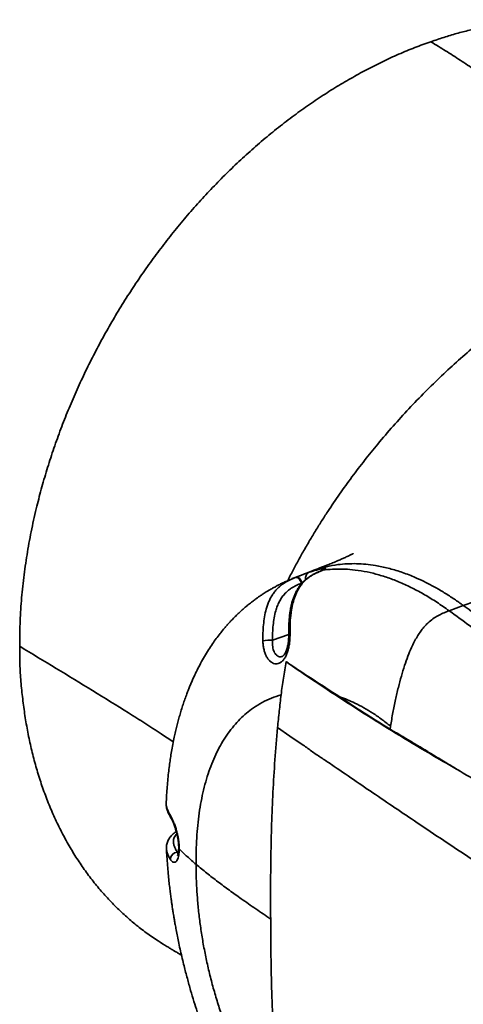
# Model space of a CAD drawing. Header units: millimetres. Extents: x -10540 to 6039, y -7467 to 6433.
# Tile 159 of 177: x 5801 to 5816, y -6857 to -6824. Entities that reach past the tile are written whole.
import ezdxf

# ---------------------------------------------------------------- set-up
doc = ezdxf.new("R2010")
doc.units = ezdxf.units.MM
doc.header["$LTSCALE"] = 8

msp = doc.modelspace()

# ---------------------------------------------------------------- linework, layer by layer
at = {"color": 7, "linetype": 'Continuous', "lineweight": 35}
for p, q in [((5822.502, -6841.373), (5815.65, -6843.759)), ((5810.494, -6842.598), (5810.102, -6842.749)), ((5810.5, -6842.596), (5810.494, -6842.599)), ((5810.813, -6842.585), (5810.83, -6842.581)), ((5810.858, -6842.568), (5810.88, -6842.56)), ((5810.174, -6842.992), (5810.155, -6843.001)), ((5810.161, -6843.017), (5810.155, -6843.001)), ((5810.193, -6842.983), (5810.174, -6842.992)), ((5815.65, -6843.759), (5815.17, -6843.939)), ((5815.65, -6843.759), (5815.614, -6843.734)), ((5809.724, -6844.748), (5809.174, -6844.94)), ((5813.161, -6847.957), (5813.178, -6847.856)), ((5805.979, -6852.113), (5805.934, -6852.129))]:
    msp.add_line(p, q, dxfattribs=at)
at = {"color": 7, "linetype": 'Continuous', "lineweight": 35, "flags": 128}
for points in [[(5809.944, -6842.809), (5809.97, -6842.805), (5809.998, -6842.809), (5810.028, -6842.823), (5810.058, -6842.846), (5810.087, -6842.877), (5810.114, -6842.914), (5810.137, -6842.956), (5810.155, -6843.001)], [(5809.344, -6847.906), (5809.763, -6848.193), (5810.182, -6848.481)]]:
    msp.add_lwpolyline(points, dxfattribs=at)
at = {"color": 7, "linetype": 'Continuous', "lineweight": 35}
for centre, radius, start, end in [((5810.509, -6842.832), 0.22, 115.5188, 193.1444), ((5811.626, -6846.281), 3.844, 100.5773, 108.3788), ((5810.99, -6842.679), 0.19, 111.6121, 146.0427), ((5809.766, -6844.767), 0.0515, 89.1958, 143.3344), ((5809.063, -6846.143), 1.208, 84.7513, 100.4231), ((5805.879, -6850.879), 0.182, 178.4953, 211.6953), ((5806.048, -6851.972), 0.0619, 181.5338, 226.8245), ((5805.963, -6852.386), 0.259, 96.3971, 178.0712)]:
    msp.add_arc(centre, radius, start, end, dxfattribs=at)
for points, knots in [([(5823.74, -6825.227), (5823.643, -6825.168), (5823.403, -6825.023), (5823.004, -6824.817), (5822.543, -6824.608), (5822.074, -6824.427), (5821.597, -6824.273), (5821.115, -6824.144), (5820.621, -6824.04), (5820.113, -6823.96), (5819.594, -6823.906), (5819.062, -6823.877), (5818.522, -6823.875), (5818.02, -6823.897), (5817.557, -6823.937), (5817.137, -6823.988), (5816.714, -6824.055), (5816.287, -6824.137), (5815.857, -6824.231), (5815.423, -6824.34), (5814.988, -6824.473), (5814.697, -6824.573), (5814.552, -6824.624)], [0, 0, 0, 0, 0.0381864, 0.094511, 0.1512017, 0.2078923, 0.2628121, 0.3177319, 0.3729904, 0.4282488, 0.4845706, 0.5408926, 0.5975802, 0.6542679, 0.6970716, 0.7398754, 0.7828365, 0.8257985, 0.8692469, 0.9126905, 0.9563403, 1, 1, 1, 1]), ([(5814.552, -6824.624), (5814.46, -6824.656), (5814.186, -6824.751), (5813.728, -6824.927), (5813.181, -6825.169), (5812.637, -6825.433), (5812.095, -6825.717), (5811.556, -6826.024), (5811.021, -6826.353), (5810.491, -6826.704), (5809.964, -6827.078), (5809.439, -6827.477), (5808.919, -6827.899), (5808.407, -6828.342), (5807.91, -6828.799), (5807.429, -6829.271), (5806.963, -6829.754), (5806.509, -6830.253), (5806.068, -6830.768), (5805.639, -6831.297), (5805.224, -6831.84), (5804.824, -6832.395), (5804.438, -6832.963), (5804.067, -6833.543), (5803.712, -6834.134), (5803.374, -6834.735), (5803.053, -6835.344), (5802.75, -6835.961), (5802.465, -6836.584), (5802.199, -6837.213), (5801.95, -6837.852), (5801.719, -6838.5), (5801.507, -6839.157), (5801.316, -6839.816), (5801.136, -6840.516), (5800.973, -6841.257), (5800.831, -6842.038), (5800.72, -6842.819), (5800.641, -6843.601), (5800.593, -6844.38), (5800.589, -6844.891), (5800.587, -6845.146)], [0, 0, 0, 0, 0.0124331, 0.0373341, 0.0622354, 0.0871199, 0.1120029, 0.1369596, 0.1619355, 0.1869115, 0.2118684, 0.2374657, 0.2630837, 0.2887018, 0.3142992, 0.3391888, 0.3640785, 0.3889491, 0.4138198, 0.4387094, 0.463599, 0.4884697, 0.5133403, 0.5382972, 0.5632733, 0.5882494, 0.6132063, 0.6381635, 0.6631399, 0.6881163, 0.7130736, 0.7386738, 0.7642949, 0.7899159, 0.8155163, 0.8459332, 0.8763676, 0.9067849, 0.9378502, 0.9689343, 1, 1, 1, 1]), ([(5814.552, -6824.624), (5814.718, -6824.726), (5815.05, -6824.93), (5815.547, -6825.248), (5816.045, -6825.58), (5816.542, -6825.93), (5817.035, -6826.298), (5817.523, -6826.689), (5818.006, -6827.1), (5818.486, -6827.533), (5819.089, -6828.1), (5819.812, -6828.809), (5820.658, -6829.644), (5821.507, -6830.468), (5822.076, -6831), (5822.36, -6831.266)], [0, 0, 0, 0, 0.062722, 0.125442, 0.188161, 0.250882, 0.313599, 0.375199, 0.436796, 0.498395, 0.559996, 0.669995, 0.779999, 0.889999, 1, 1, 1, 1]), ([(5809.689, -6842.915), (5809.721, -6842.85), (5809.786, -6842.724), (5809.882, -6842.539), (5809.98, -6842.356), (5810.08, -6842.172), (5810.221, -6841.919), (5810.399, -6841.611), (5810.614, -6841.252), (5810.829, -6840.908), (5811.103, -6840.483), (5811.447, -6839.976), (5811.865, -6839.397), (5812.297, -6838.831), (5812.763, -6838.254), (5813.264, -6837.668), (5813.801, -6837.077), (5814.35, -6836.508), (5814.912, -6835.96), (5815.483, -6835.435), (5816.067, -6834.93), (5816.662, -6834.448), (5817.219, -6834.026), (5817.73, -6833.66), (5818.04, -6833.453), (5818.195, -6833.349)], [0, 0, 0, 0, 0.016474, 0.03215, 0.047239, 0.063559, 0.079377, 0.112868, 0.144028, 0.174055, 0.204442, 0.258509, 0.312667, 0.36639, 0.420418, 0.481809, 0.54296, 0.604186, 0.664958, 0.725791, 0.786355, 0.847313, 0.908626, 0.954336, 1, 1, 1, 1]), ([(5811.915, -6841.998), (5811.915, -6841.998), (5811.915, -6841.998), (5811.905, -6842.003), (5811.881, -6842.015), (5811.845, -6842.033), (5811.797, -6842.057), (5811.74, -6842.083), (5811.68, -6842.111), (5811.62, -6842.138), (5811.541, -6842.174), (5811.44, -6842.218), (5811.334, -6842.263), (5811.243, -6842.301), (5811.168, -6842.332), (5811.089, -6842.364), (5810.964, -6842.414), (5810.772, -6842.491), (5810.598, -6842.557), (5810.506, -6842.592)], [0, 0, 0, 0, 0.039526, 0.085388, 0.128448, 0.179866, 0.239891, 0.305844, 0.365097, 0.416228, 0.459728, 0.536739, 0.610198, 0.642448, 0.683421, 0.728697, 0.76506, 0.875307, 1, 1, 1, 1]), ([(5810.421, -6842.631), (5810.487, -6842.603), (5810.675, -6842.524), (5810.999, -6842.437), (5811.361, -6842.371), (5811.701, -6842.341), (5812.017, -6842.337), (5812.339, -6842.356), (5812.697, -6842.403), (5813.095, -6842.487), (5813.532, -6842.616), (5813.939, -6842.771), (5814.316, -6842.943), (5814.66, -6843.121), (5815.004, -6843.322), (5815.335, -6843.534), (5815.549, -6843.687), (5815.65, -6843.759)], [0, 0, 0, 0, 0.0440006, 0.1245442, 0.2050265, 0.2671196, 0.329269, 0.3914184, 0.4535114, 0.5342908, 0.6151322, 0.6959109, 0.7582556, 0.8206576, 0.8830602, 0.9454057, 1, 1, 1, 1]), ([(5810.813, -6842.586), (5810.788, -6842.596), (5810.724, -6842.621), (5810.624, -6842.667), (5810.518, -6842.723), (5810.423, -6842.783), (5810.332, -6842.85), (5810.247, -6842.924), (5810.168, -6843.006), (5810.096, -6843.094), (5810.033, -6843.188), (5809.975, -6843.288), (5809.924, -6843.395), (5809.879, -6843.509), (5809.84, -6843.63), (5809.806, -6843.761), (5809.778, -6843.902), (5809.755, -6844.054), (5809.738, -6844.218), (5809.727, -6844.398), (5809.722, -6844.573), (5809.724, -6844.687), (5809.725, -6844.736)], [0, 0, 0, 0, 0.034006, 0.087641, 0.136173, 0.181279, 0.224664, 0.270818, 0.316143, 0.360438, 0.403683, 0.447884, 0.493448, 0.539781, 0.587485, 0.638162, 0.691461, 0.747985, 0.808459, 0.874385, 0.946878, 1, 1, 1, 1]), ([(5810.83, -6842.581), (5810.746, -6842.616), (5810.62, -6842.669), (5810.461, -6842.765), (5810.354, -6842.844), (5810.261, -6842.928), (5810.18, -6843.017), (5810.106, -6843.115), (5810.02, -6843.253), (5809.933, -6843.441), (5809.867, -6843.654), (5809.826, -6843.846), (5809.791, -6844.069), (5809.772, -6844.3), (5809.765, -6844.535), (5809.766, -6844.655), (5809.766, -6844.715)], [0, 0, 0, 0, 0.1154377, 0.1741737, 0.2328829, 0.2811594, 0.3294296, 0.3791631, 0.4288993, 0.5226289, 0.6182986, 0.6805713, 0.7428573, 0.8690625, 0.9344874, 1, 1, 1, 1]), ([(5810, -6842.788), (5810.02, -6842.78), (5810.06, -6842.765), (5810.14, -6842.734), (5810.238, -6842.697), (5810.342, -6842.658), (5810.39, -6842.641), (5810.414, -6842.633)], [0, 0, 0, 0, 0.131414, 0.267644, 0.51074, 0.754912, 1, 1, 1, 1]), ([(5810.857, -6842.567), (5810.857, -6842.567), (5810.847, -6842.572), (5810.832, -6842.578), (5810.816, -6842.584), (5810.814, -6842.585)], [0, 0, 0, 0, 0.0521203, 0.8439352, 1, 1, 1, 1]), ([(5810.88, -6842.56), (5810.88, -6842.56), (5810.865, -6842.567), (5810.847, -6842.574), (5810.83, -6842.581)], [0, 0, 0, 0, 0.000106, 1, 1, 1, 1]), ([(5810.906, -6842.545), (5810.906, -6842.545), (5810.905, -6842.545), (5810.896, -6842.55), (5810.881, -6842.557), (5810.865, -6842.564), (5810.857, -6842.567)], [0, 0, 0, 0, 0.162827, 0.416957, 0.708842, 1, 1, 1, 1]), ([(5810.92, -6842.502), (5810.931, -6842.501), (5810.953, -6842.497), (5810.972, -6842.497), (5810.981, -6842.5), (5810.98, -6842.507), (5810.969, -6842.516), (5810.948, -6842.529), (5810.919, -6842.543), (5810.893, -6842.555), (5810.88, -6842.56)], [0, 0, 0, 0, 0.133136, 0.270845, 0.391449, 0.515482, 0.635183, 0.758356, 0.877406, 1, 1, 1, 1]), ([(5815.17, -6843.939), (5815.031, -6843.841), (5814.754, -6843.645), (5814.336, -6843.389), (5813.92, -6843.164), (5813.505, -6842.972), (5813.093, -6842.813), (5812.684, -6842.688), (5812.281, -6842.597), (5811.9, -6842.542), (5811.543, -6842.52), (5811.207, -6842.524), (5810.989, -6842.548), (5810.88, -6842.56)], [0, 0, 0, 0, 0.094154, 0.188307, 0.282461, 0.376615, 0.470768, 0.564922, 0.659076, 0.75323, 0.835486, 0.917743, 1, 1, 1, 1]), ([(5809.936, -6842.813), (5809.915, -6842.821), (5809.855, -6842.844), (5809.77, -6842.88), (5809.687, -6842.916), (5809.62, -6842.946), (5809.539, -6842.983), (5809.443, -6843.03), (5809.342, -6843.082), (5809.259, -6843.126), (5809.195, -6843.161), (5809.139, -6843.192), (5809.074, -6843.23), (5809, -6843.274), (5808.925, -6843.32), (5808.856, -6843.364), (5808.797, -6843.403), (5808.745, -6843.438), (5808.7, -6843.469), (5808.66, -6843.497), (5808.621, -6843.525), (5808.576, -6843.558), (5808.519, -6843.6), (5808.456, -6843.648), (5808.396, -6843.696), (5808.335, -6843.745), (5808.262, -6843.805), (5808.17, -6843.884), (5808.075, -6843.97), (5807.992, -6844.049), (5807.916, -6844.123), (5807.838, -6844.201), (5807.752, -6844.29), (5807.669, -6844.381), (5807.597, -6844.462), (5807.538, -6844.532), (5807.486, -6844.594), (5807.438, -6844.653), (5807.362, -6844.749), (5807.259, -6844.885), (5807.128, -6845.069), (5806.995, -6845.271), (5806.86, -6845.491), (5806.73, -6845.722), (5806.623, -6845.929), (5806.538, -6846.105), (5806.472, -6846.248), (5806.412, -6846.385), (5806.356, -6846.518), (5806.301, -6846.657), (5806.243, -6846.81), (5806.181, -6846.981), (5806.119, -6847.167), (5806.061, -6847.352), (5806.006, -6847.539), (5805.957, -6847.72), (5805.911, -6847.903), (5805.867, -6848.09), (5805.82, -6848.302), (5805.775, -6848.531), (5805.734, -6848.766), (5805.699, -6848.987), (5805.668, -6849.209), (5805.639, -6849.45), (5805.612, -6849.709), (5805.589, -6849.979), (5805.573, -6850.23), (5805.566, -6850.394), (5805.563, -6850.464)], [0, 0, 0, 0, 0.006175, 0.017575, 0.025881, 0.033187, 0.041572, 0.05419, 0.067466, 0.078076, 0.08426, 0.090395, 0.098794, 0.109245, 0.119328, 0.128407, 0.136482, 0.143242, 0.149399, 0.154958, 0.159924, 0.165915, 0.174023, 0.184211, 0.193373, 0.200163, 0.210983, 0.226295, 0.242589, 0.255914, 0.265623, 0.278462, 0.29413, 0.308602, 0.321123, 0.331526, 0.340271, 0.348897, 0.357702, 0.382396, 0.407445, 0.434861, 0.464936, 0.494818, 0.52414, 0.542948, 0.559753, 0.576047, 0.592123, 0.606877, 0.624646, 0.645284, 0.665484, 0.687107, 0.707006, 0.726607, 0.745943, 0.76559, 0.785847, 0.812292, 0.836499, 0.857556, 0.878841, 0.902575, 0.928558, 0.954061, 0.98035, 1, 1, 1, 1]), ([(5808.845, -6844.955), (5808.845, -6844.865), (5808.845, -6844.684), (5808.862, -6844.413), (5808.896, -6844.143), (5808.945, -6843.921), (5808.999, -6843.746), (5809.05, -6843.617), (5809.112, -6843.491), (5809.183, -6843.374), (5809.264, -6843.266), (5809.354, -6843.168), (5809.454, -6843.079), (5809.584, -6842.984), (5809.747, -6842.891), (5809.878, -6842.837), (5809.944, -6842.809)], [0, 0, 0, 0, 0.097166, 0.194655, 0.293673, 0.393596, 0.445911, 0.498507, 0.552127, 0.606169, 0.659066, 0.712414, 0.767115, 0.82223, 0.910716, 1, 1, 1, 1]), ([(5810.155, -6843.001), (5810.096, -6843.026), (5809.976, -6843.075), (5809.819, -6843.165), (5809.685, -6843.265), (5809.574, -6843.372), (5809.478, -6843.495), (5809.397, -6843.633), (5809.331, -6843.781), (5809.271, -6843.963), (5809.223, -6844.179), (5809.19, -6844.43), (5809.174, -6844.684), (5809.174, -6844.855), (5809.174, -6844.94)], [0, 0, 0, 0, 0.090293, 0.180505, 0.249341, 0.31838, 0.38713, 0.455469, 0.524073, 0.592526, 0.694013, 0.795908, 0.898103, 1, 1, 1, 1]), ([(5809.944, -6842.809), (5809.962, -6842.802), (5809.981, -6842.795), (5810, -6842.788), (5810, -6842.788)], [0, 0, 0, 0, 0.999894, 1, 1, 1, 1]), ([(5815.17, -6843.939), (5815.113, -6843.961), (5814.998, -6844.004), (5814.827, -6844.08), (5814.657, -6844.179), (5814.51, -6844.292), (5814.385, -6844.411), (5814.28, -6844.532), (5814.177, -6844.67), (5814.077, -6844.825), (5813.98, -6845), (5813.875, -6845.218), (5813.763, -6845.487), (5813.649, -6845.81), (5813.541, -6846.166), (5813.439, -6846.551), (5813.345, -6846.964), (5813.256, -6847.402), (5813.205, -6847.702), (5813.178, -6847.856)], [0, 0, 0, 0, 0.044553, 0.088965, 0.133532, 0.17918, 0.210948, 0.244363, 0.279936, 0.318134, 0.359354, 0.403902, 0.4696, 0.542032, 0.621242, 0.707061, 0.799143, 0.896993, 1, 1, 1, 1]), ([(5818.055, -6846.001), (5817.803, -6845.825), (5817.307, -6845.477), (5816.575, -6844.956), (5815.865, -6844.446), (5815.399, -6844.106), (5815.17, -6843.939)], [0, 0, 0, 0, 0.261404, 0.515272, 0.761504, 1, 1, 1, 1]), ([(5858.822, -6869.85), (5858.787, -6869.83), (5858.714, -6869.788), (5858.603, -6869.726), (5858.494, -6869.667), (5858.387, -6869.609), (5858.277, -6869.55), (5858.173, -6869.495), (5858.078, -6869.444), (5857.994, -6869.4), (5857.903, -6869.352), (5857.816, -6869.306), (5857.73, -6869.261), (5857.647, -6869.217), (5857.557, -6869.17), (5857.472, -6869.126), (5857.391, -6869.083), (5857.308, -6869.039), (5857.21, -6868.988), (5857.099, -6868.93), (5856.988, -6868.872), (5856.888, -6868.819), (5856.791, -6868.769), (5856.646, -6868.692), (5856.451, -6868.59), (5856.214, -6868.466), (5855.979, -6868.342), (5855.74, -6868.216), (5855.499, -6868.089), (5855.262, -6867.964), (5854.909, -6867.777), (5854.437, -6867.526), (5853.845, -6867.21), (5853.255, -6866.894), (5852.668, -6866.577), (5851.837, -6866.127), (5850.755, -6865.538), (5849.418, -6864.802), (5848.079, -6864.059), (5846.552, -6863.203), (5844.842, -6862.235), (5842.94, -6861.145), (5841.038, -6860.043), (5839.137, -6858.928), (5837.416, -6857.907), (5835.881, -6856.987), (5834.523, -6856.166), (5833.17, -6855.341), (5831.802, -6854.499), (5830.53, -6853.709), (5829.353, -6852.971), (5828.293, -6852.3), (5827.244, -6851.632), (5826.19, -6850.954), (5825.19, -6850.306), (5824.243, -6849.686), (5823.355, -6849.1), (5822.467, -6848.51), (5821.576, -6847.911), (5820.672, -6847.298), (5819.774, -6846.682), (5818.895, -6846.073), (5818.054, -6845.485), (5817.234, -6844.904), (5816.435, -6844.331), (5815.909, -6843.948), (5815.65, -6843.759)], [0, 0, 0, 0, 0.002452, 0.005102, 0.007706, 0.009987, 0.012539, 0.015386, 0.017219, 0.01915, 0.021246, 0.023487, 0.025243, 0.027186, 0.029317, 0.031476, 0.03307, 0.034999, 0.03726, 0.039851, 0.042701, 0.045025, 0.046822, 0.04939, 0.055126, 0.060428, 0.06584, 0.071488, 0.077062, 0.082563, 0.08799, 0.101617, 0.115417, 0.129111, 0.142653, 0.156263, 0.186892, 0.217865, 0.249182, 0.27991, 0.323988, 0.367992, 0.412043, 0.456087, 0.5, 0.53152, 0.562723, 0.594295, 0.625457, 0.657714, 0.682633, 0.707178, 0.731348, 0.755482, 0.780389, 0.800775, 0.821291, 0.842072, 0.862444, 0.883233, 0.904917, 0.924875, 0.944362, 0.963378, 0.981924, 1, 1, 1, 1]), ([(5815.65, -6843.759), (5816.168, -6844.135), (5817.206, -6844.888), (5818.763, -6845.985), (5820.322, -6847.062), (5821.881, -6848.119), (5823.571, -6849.245), (5825.39, -6850.439), (5827.34, -6851.696), (5829.29, -6852.933), (5831.461, -6854.291), (5833.854, -6855.763), (5836.468, -6857.343), (5839.17, -6858.95), (5841.961, -6860.582), (5844.839, -6862.236), (5847.717, -6863.86), (5850.594, -6865.453), (5853.471, -6867.015), (5855.968, -6868.338), (5857.506, -6869.144), (5858.085, -6869.448)], [0, 0, 0, 0, 0.036748, 0.073497, 0.110249, 0.147001, 0.18375, 0.229674, 0.2756, 0.321525, 0.36745, 0.429007, 0.490565, 0.552122, 0.619919, 0.687718, 0.755515, 0.823345, 0.891175, 0.959004, 1, 1, 1, 1]), ([(5809.766, -6844.715), (5809.766, -6844.768), (5809.766, -6844.874), (5809.751, -6845.034), (5809.725, -6845.188), (5809.687, -6845.33), (5809.637, -6845.456), (5809.579, -6845.561), (5809.511, -6845.644), (5809.44, -6845.703), (5809.363, -6845.737), (5809.285, -6845.746), (5809.208, -6845.73), (5809.133, -6845.692), (5809.062, -6845.631), (5808.999, -6845.549), (5808.943, -6845.448), (5808.899, -6845.331), (5808.866, -6845.199), (5808.851, -6845.088), (5808.846, -6845.006), (5808.845, -6844.972), (5808.845, -6844.955)], [0, 0, 0, 0, 0.057486, 0.116512, 0.173338, 0.231886, 0.286272, 0.342379, 0.39429, 0.447844, 0.498068, 0.54986, 0.599351, 0.650335, 0.700097, 0.751285, 0.802331, 0.854747, 0.9081, 0.962795, 0.981373, 1, 1, 1, 1]), ([(5809.174, -6844.94), (5809.172, -6844.964), (5809.167, -6845.022), (5809.17, -6845.113), (5809.183, -6845.207), (5809.207, -6845.291), (5809.239, -6845.363), (5809.28, -6845.421), (5809.326, -6845.465), (5809.377, -6845.493), (5809.43, -6845.503), (5809.472, -6845.501), (5809.494, -6845.491), (5809.498, -6845.489)], [0, 0, 0, 0, 0.073574, 0.178573, 0.286152, 0.385828, 0.488183, 0.58491, 0.684455, 0.780577, 0.879667, 0.977417, 1, 1, 1, 1]), ([(5809.724, -6844.736), (5809.724, -6844.747), (5809.725, -6844.786), (5809.723, -6844.854), (5809.717, -6844.939), (5809.708, -6845.022), (5809.694, -6845.101), (5809.678, -6845.175), (5809.658, -6845.242), (5809.636, -6845.303), (5809.612, -6845.356), (5809.587, -6845.4), (5809.564, -6845.434), (5809.542, -6845.46), (5809.522, -6845.477), (5809.508, -6845.487), (5809.5, -6845.49), (5809.499, -6845.49), (5809.499, -6845.49)], [0, 0, 0, 0, 0.030123, 0.107374, 0.183446, 0.259024, 0.333417, 0.405604, 0.475367, 0.544854, 0.612675, 0.678346, 0.741722, 0.803757, 0.867407, 0.931731, 0.998248, 1, 1, 1, 1]), ([(5800.587, -6845.145), (5801.001, -6845.395), (5801.829, -6845.895), (5803.064, -6846.647), (5804.068, -6847.267), (5804.839, -6847.756), (5805.349, -6848.085), (5805.665, -6848.298), (5805.804, -6848.392)], [0, 0, 0, 0, 0.233403, 0.466805, 0.700206, 0.808071, 0.915934, 1, 1, 1, 1]), ([(5800.587, -6845.146), (5800.588, -6845.247), (5800.589, -6845.449), (5800.594, -6845.75), (5800.606, -6846.049), (5800.628, -6846.344), (5800.666, -6846.733), (5800.723, -6847.215), (5800.809, -6847.784), (5800.916, -6848.342), (5801.045, -6848.888), (5801.194, -6849.423), (5801.364, -6849.948), (5801.556, -6850.462), (5801.771, -6850.964), (5802.006, -6851.449), (5802.26, -6851.913), (5802.53, -6852.354), (5802.815, -6852.773), (5803.117, -6853.172), (5803.437, -6853.553), (5803.774, -6853.913), (5804.127, -6854.254), (5804.497, -6854.574), (5804.883, -6854.872), (5805.246, -6855.126), (5805.487, -6855.27), (5805.588, -6855.331)], [0, 0, 0, 0, 0.022333, 0.044675, 0.067014, 0.089418, 0.111823, 0.156494, 0.201211, 0.24592, 0.290628, 0.335608, 0.380588, 0.426418, 0.472248, 0.518371, 0.564494, 0.609169, 0.653843, 0.698518, 0.743193, 0.787935, 0.832643, 0.877351, 0.922331, 0.96731, 1, 1, 1, 1]), ([(5809.638, -6845.665), (5809.604, -6845.853), (5809.537, -6846.23), (5809.488, -6846.603), (5809.464, -6846.79)], [0, 0, 0, 0, 0.500001, 1, 1, 1, 1]), ([(5815.538, -6849.382), (5815.231, -6849.205), (5814.544, -6848.811), (5813.486, -6848.179), (5812.376, -6847.488), (5811.288, -6846.784), (5810.377, -6846.184), (5809.833, -6845.807), (5809.641, -6845.668), (5809.638, -6845.666)], [0, 0, 0, 0, 0.150528, 0.336273, 0.522039, 0.707798, 0.893535, 0.998514, 1, 1, 1, 1]), ([(5809.638, -6845.666), (5809.641, -6845.668), (5809.714, -6845.719), (5809.858, -6845.82), (5810.146, -6846.013), (5810.675, -6846.359), (5811.139, -6846.659), (5811.454, -6846.863), (5811.454, -6846.863)], [0, 0, 0, 0, 0.005108, 0.125944, 0.246763, 0.488361, 0.999998, 1, 1, 1, 1]), ([(5809.464, -6846.79), (5809.353, -6846.825), (5809.133, -6846.894), (5808.819, -6847.045), (5808.537, -6847.219), (5808.287, -6847.412), (5808.065, -6847.616), (5807.856, -6847.843), (5807.662, -6848.093), (5807.484, -6848.365), (5807.32, -6848.657), (5807.173, -6848.97), (5807.041, -6849.302), (5806.926, -6849.652), (5806.827, -6850.021), (5806.745, -6850.405), (5806.679, -6850.806), (5806.629, -6851.221), (5806.596, -6851.65), (5806.576, -6852.091), (5806.575, -6852.395), (5806.575, -6852.547)], [0, 0, 0, 0, 0.0612455, 0.1224909, 0.1837361, 0.2347527, 0.2857698, 0.3367866, 0.3878024, 0.4388182, 0.4898349, 0.5408519, 0.5918684, 0.6428847, 0.6939011, 0.7449176, 0.795934, 0.8469506, 0.8979673, 0.9489839, 1, 1, 1, 1]), ([(5809.464, -6846.79), (5809.442, -6846.976), (5809.398, -6847.349), (5809.362, -6847.72), (5809.344, -6847.905)], [0, 0, 0, 0, 0.499995, 1, 1, 1, 1]), ([(5811.454, -6846.863), (5811.734, -6847.047), (5812.154, -6847.323), (5812.723, -6847.687), (5813.015, -6847.867), (5813.161, -6847.957)], [0, 0, 0, 0, 0.500043, 0.750028, 1, 1, 1, 1]), ([(5813.178, -6847.856), (5813.078, -6847.777), (5812.878, -6847.619), (5812.577, -6847.412), (5812.275, -6847.227), (5811.987, -6847.077), (5811.714, -6846.954), (5811.541, -6846.893), (5811.454, -6846.863)], [0, 0, 0, 0, 0.1754702, 0.3509405, 0.5264113, 0.7018815, 0.8509411, 1, 1, 1, 1]), ([(5809.109, -6854.403), (5809.107, -6854.046), (5809.104, -6853.334), (5809.113, -6852.26), (5809.139, -6851.18), (5809.185, -6850.095), (5809.249, -6849.004), (5809.312, -6848.272), (5809.344, -6847.906)], [0, 0, 0, 0, 0.1666551, 0.3333163, 0.499983, 0.6666533, 0.8333275, 1, 1, 1, 1]), ([(5813.161, -6847.957), (5813.211, -6847.986), (5813.31, -6848.044), (5813.454, -6848.128), (5813.603, -6848.216), (5813.757, -6848.308), (5813.918, -6848.404), (5814.072, -6848.496), (5814.215, -6848.582), (5814.426, -6848.71), (5814.732, -6848.897), (5815.128, -6849.136), (5815.405, -6849.302), (5815.538, -6849.382)], [0, 0, 0, 0, 0.062492, 0.12498, 0.180958, 0.249968, 0.31915, 0.383959, 0.444274, 0.499989, 0.650163, 0.831996, 1, 1, 1, 1]), ([(5823.787, -6857.297), (5823.787, -6857.297), (5823.129, -6856.896), (5821.813, -6856.094), (5820.07, -6855.021), (5818.567, -6854.075), (5817.295, -6853.258), (5815.827, -6852.3), (5814.287, -6851.273), (5812.669, -6850.182), (5811.566, -6849.425), (5810.855, -6848.943), (5810.533, -6848.738), (5810.311, -6848.559), (5810.193, -6848.487), (5810.182, -6848.48)], [0, 0, 0, 0, 0.0000048, 0.1393311, 0.2786559, 0.3715481, 0.4644424, 0.5573352, 0.6966609, 0.8104217, 0.9241829, 0.9486132, 0.9730433, 0.997465, 1, 1, 1, 1]), ([(5824.627, -6854.866), (5824.082, -6854.535), (5822.446, -6853.542), (5819.711, -6851.889), (5817.224, -6850.393), (5815.832, -6849.558), (5815.538, -6849.382)], [0, 0, 0, 0, 0.180716, 0.542148, 0.903582, 1, 1, 1, 1]), ([(5805.563, -6850.464), (5805.562, -6850.469), (5805.561, -6850.479), (5805.562, -6850.489), (5805.563, -6850.495)], [0, 0, 0, 0, 0.459211, 1, 1, 1, 1]), ([(5805.564, -6850.464), (5805.563, -6850.476), (5805.56, -6850.515), (5805.571, -6850.58), (5805.594, -6850.668), (5805.634, -6850.766), (5805.676, -6850.838), (5805.697, -6850.874)], [0, 0, 0, 0, 0.0913966, 0.2775664, 0.4645649, 0.7317378, 1, 1, 1, 1]), ([(5805.563, -6850.508), (5805.563, -6850.522), (5805.564, -6850.562), (5805.575, -6850.624), (5805.593, -6850.699), (5805.621, -6850.777), (5805.659, -6850.86), (5805.694, -6850.926), (5805.718, -6850.964), (5805.724, -6850.974)], [0, 0, 0, 0, 0.079047, 0.219879, 0.366889, 0.538108, 0.723153, 0.927281, 1, 1, 1, 1]), ([(5805.697, -6850.874), (5805.711, -6850.899), (5805.741, -6850.951), (5805.79, -6851.053), (5805.839, -6851.172), (5805.884, -6851.304), (5805.925, -6851.446), (5805.959, -6851.589), (5805.984, -6851.733), (5805.998, -6851.851), (5806.004, -6851.946), (5806.006, -6851.994), (5806.006, -6852.017), (5806.006, -6852.017)], [0, 0, 0, 0, 0.114856, 0.232702, 0.345952, 0.462656, 0.569613, 0.679952, 0.781583, 0.886406, 0.942926, 0.999995, 1, 1, 1, 1]), ([(5805.724, -6850.975), (5805.726, -6850.979), (5805.734, -6850.991), (5805.75, -6851.021), (5805.772, -6851.064), (5805.796, -6851.115), (5805.82, -6851.174), (5805.845, -6851.24), (5805.87, -6851.311), (5805.893, -6851.386), (5805.914, -6851.464), (5805.933, -6851.543), (5805.95, -6851.624), (5805.964, -6851.705), (5805.975, -6851.784), (5805.982, -6851.861), (5805.986, -6851.924), (5805.986, -6851.96), (5805.986, -6851.974)], [0, 0, 0, 0, 0.03043, 0.093312, 0.159776, 0.22715, 0.295432, 0.36478, 0.434049, 0.502397, 0.56947, 0.636078, 0.702747, 0.768894, 0.834084, 0.898303, 0.962451, 1, 1, 1, 1]), ([(5805.905, -6851.431), (5805.88, -6851.449), (5805.831, -6851.483), (5805.767, -6851.537), (5805.713, -6851.594), (5805.667, -6851.655), (5805.629, -6851.719), (5805.6, -6851.788), (5805.581, -6851.858), (5805.57, -6851.928), (5805.568, -6851.982), (5805.57, -6852.011), (5805.571, -6852.017)], [0, 0, 0, 0, 0.120016, 0.232997, 0.337362, 0.438449, 0.545128, 0.650815, 0.756291, 0.862796, 0.97187, 1, 1, 1, 1]), ([(5805.924, -6851.507), (5805.906, -6851.527), (5805.867, -6851.569), (5805.831, -6851.637), (5805.807, -6851.719), (5805.806, -6851.813), (5805.83, -6851.918), (5805.873, -6852.024), (5805.913, -6852.094), (5805.934, -6852.129)], [0, 0, 0, 0, 0.102678, 0.21526, 0.327513, 0.492596, 0.657873, 0.828905, 1, 1, 1, 1]), ([(5805.57, -6852.018), (5805.575, -6852.107), (5805.585, -6852.296), (5805.605, -6852.577), (5805.629, -6852.854), (5805.654, -6853.104), (5805.679, -6853.327), (5805.703, -6853.523), (5805.725, -6853.692), (5805.745, -6853.833), (5805.762, -6853.946), (5805.774, -6854.031), (5805.784, -6854.095), (5805.793, -6854.148), (5805.803, -6854.217), (5805.819, -6854.313), (5805.841, -6854.442), (5805.869, -6854.599), (5805.903, -6854.784), (5805.944, -6854.996), (5805.992, -6855.233), (5806.047, -6855.485), (5806.106, -6855.741), (5806.182, -6856.052), (5806.276, -6856.412), (5806.389, -6856.815), (5806.502, -6857.192), (5806.619, -6857.557), (5806.737, -6857.909), (5806.856, -6858.244), (5806.972, -6858.556), (5807.115, -6858.923), (5807.297, -6859.36), (5807.502, -6859.82), (5807.703, -6860.245), (5807.897, -6860.632), (5808.105, -6861.027), (5808.327, -6861.428), (5808.553, -6861.814), (5808.771, -6862.169), (5808.949, -6862.446), (5809.055, -6862.605), (5809.093, -6862.662)], [0, 0, 0, 0, 0.024523, 0.052272, 0.077513, 0.100247, 0.12047, 0.138185, 0.153391, 0.166087, 0.176275, 0.183953, 0.189122, 0.193319, 0.19827, 0.207556, 0.219122, 0.233266, 0.25, 0.269333, 0.290863, 0.314439, 0.337664, 0.360205, 0.398744, 0.43507, 0.469167, 0.50102, 0.53459, 0.565219, 0.59316, 0.621301, 0.667582, 0.716413, 0.752874, 0.790668, 0.829815, 0.870332, 0.911739, 0.948308, 0.981575, 1, 1, 1, 1]), ([(5805.704, -6852.377), (5805.682, -6852.341), (5805.639, -6852.267), (5805.595, -6852.155), (5805.57, -6852.072), (5805.572, -6852.026), (5805.572, -6852.018)], [0, 0, 0, 0, 0.310406, 0.621998, 0.93945, 1, 1, 1, 1]), ([(5806.006, -6852.017), (5806.006, -6852.017), (5806.006, -6852.058), (5806.003, -6852.136), (5805.99, -6852.241), (5805.968, -6852.33), (5805.939, -6852.399), (5805.904, -6852.448), (5805.863, -6852.476), (5805.819, -6852.48), (5805.777, -6852.462), (5805.738, -6852.427), (5805.715, -6852.394), (5805.704, -6852.377)], [0, 0, 0, 0, 0.000005, 0.098686, 0.200387, 0.299713, 0.401955, 0.503345, 0.607533, 0.713156, 0.821511, 0.910078, 1, 1, 1, 1]), ([(5805.986, -6851.974), (5805.986, -6851.988), (5805.986, -6852.024), (5805.983, -6852.074), (5805.978, -6852.124), (5805.971, -6852.166), (5805.963, -6852.201), (5805.954, -6852.226), (5805.948, -6852.24), (5805.945, -6852.245), (5805.946, -6852.244), (5805.946, -6852.244)], [0, 0, 0, 0, 0.092451, 0.236387, 0.36279, 0.494163, 0.631411, 0.765336, 0.877941, 0.983097, 1, 1, 1, 1]), ([(5806.006, -6852.017), (5806.094, -6852.107), (5806.272, -6852.286), (5806.474, -6852.46), (5806.575, -6852.547)], [0, 0, 0, 0, 0.499987, 1, 1, 1, 1]), ([(5805.934, -6852.129), (5805.938, -6852.141), (5805.947, -6852.165), (5805.958, -6852.185), (5805.964, -6852.19), (5805.965, -6852.19)], [0, 0, 0, 0, 0.482797, 0.972761, 1, 1, 1, 1]), ([(5809.537, -6861.743), (5809.425, -6861.584), (5809.203, -6861.267), (5808.886, -6860.764), (5808.601, -6860.272), (5808.347, -6859.795), (5808.122, -6859.337), (5807.91, -6858.87), (5807.713, -6858.394), (5807.53, -6857.911), (5807.363, -6857.423), (5807.212, -6856.93), (5807.076, -6856.434), (5806.957, -6855.937), (5806.854, -6855.441), (5806.767, -6854.945), (5806.697, -6854.453), (5806.643, -6853.966), (5806.605, -6853.484), (5806.581, -6853.01), (5806.577, -6852.701), (5806.575, -6852.547)], [0, 0, 0, 0, 0.0612456, 0.1224911, 0.1837363, 0.2347529, 0.28577, 0.3367868, 0.3878026, 0.4388184, 0.489835, 0.540852, 0.5918686, 0.6428848, 0.6939012, 0.7449177, 0.7959341, 0.8469506, 0.8979673, 0.9489839, 1, 1, 1, 1]), ([(5809.109, -6854.403), (5808.94, -6854.288), (5808.604, -6854.06), (5808.137, -6853.735), (5807.707, -6853.428), (5807.316, -6853.138), (5806.935, -6852.845), (5806.695, -6852.647), (5806.575, -6852.547)], [0, 0, 0, 0, 0.188811, 0.377622, 0.533218, 0.688814, 0.844408, 1, 1, 1, 1]), ([(5809.109, -6854.403), (5809.111, -6854.819), (5809.116, -6855.651), (5809.143, -6856.892), (5809.191, -6858.021), (5809.253, -6859.039), (5809.327, -6859.948), (5809.416, -6860.85), (5809.496, -6861.442), (5809.536, -6861.738)], [0, 0, 0, 0, 0.166681, 0.333354, 0.500019, 0.625018, 0.750014, 0.875008, 1, 1, 1, 1]), ([(5805.587, -6855.333), (5805.607, -6855.345), (5805.648, -6855.37), (5805.705, -6855.403), (5805.751, -6855.431), (5805.785, -6855.451), (5805.816, -6855.47), (5805.852, -6855.491), (5805.896, -6855.516), (5805.947, -6855.546), (5806.009, -6855.583), (5806.054, -6855.609), (5806.08, -6855.624)], [0, 0, 0, 0, 0.132341, 0.262244, 0.358042, 0.41997, 0.475274, 0.546208, 0.632761, 0.734926, 0.847986, 1, 1, 1, 1])]:
    msp.add_open_spline(points, degree=3, knots=knots, dxfattribs=at)
msp.add_open_spline([(5810, -6842.788), (5810.006, -6842.786), (5810.018, -6842.784), (5810.04, -6842.792), (5810.063, -6842.808), (5810.087, -6842.833), (5810.111, -6842.865), (5810.134, -6842.904), (5810.156, -6842.947), (5810.168, -6842.977), (5810.174, -6842.992)], degree=3, dxfattribs=at)

doc.saveas('drawing.dxf')
